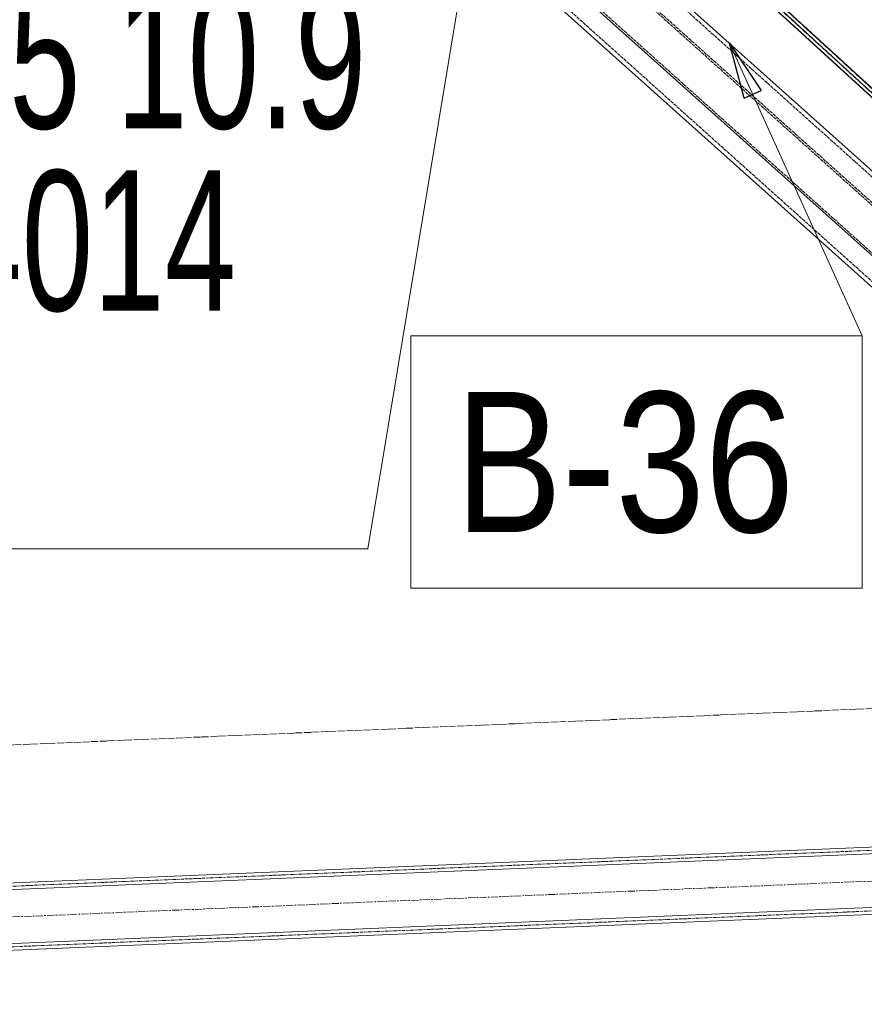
# Model space of a CAD drawing. Header units: millimetres. Extents: x -15129 to 9171, y -18789 to 5877.
# Tile 172 of 256: x -11290 to -10537, y -3366 to -2488. Entities that reach past the tile are written whole.
import ezdxf

# ---------------------------------------------------------------- set-up
doc = ezdxf.new("R2010")
doc.units = ezdxf.units.MM
for name, pattern in [('ACAD_ISO02W100', [15, 12, -3]), ('ACAD_ISO04W100', [30, 24, -3, 0, -3]), ('CENTER', [50.8, 31.75, -6.35, 6.35, -6.35])]:
    doc.linetypes.add(name, pattern=pattern)
for name, color, linetype in [('AS_Belki', 145, 'Continuous'), ('AS_DIM_ON', 7, 'Continuous'), ('AS_Siatki', 72, 'Continuous')]:
    doc.layers.add(name, color=color, linetype=linetype)
doc.styles.add('Arial Narrow', font='ARIALN.TTF', dxfattribs={"height": 5})

msp = doc.modelspace()

# ---------------------------------------------------------------- linework, layer by layer
at = {"color": 0, "linetype": 'ByBlock', "lineweight": -2}
for p, q in [((-10644.24, -2557.76), (-10657.31, -2508.78)), ((-10657.31, -2508.78), (-10629.06, -2550.87)), ((-10644.24, -2557.76), (-10629.06, -2550.87))]:
    msp.add_line(p, q, dxfattribs=at)
at = {"color": 7, "lineweight": 13}
msp.add_line((-10657.31, -2508.78), (-10538.96, -2769.66), dxfattribs=at)
at = {"color": 5, "linetype": 'CENTER', "lineweight": 13, "ltscale": 0.2}
msp.add_line((-13164.01, -3365.87, 76020), (-9786.31, -3224.99, 38010), dxfattribs=at)
at = {"color": 7, "lineweight": 13}
msp.add_lwpolyline([(-10941.4, -2994.66), (-10538.96, -2994.66), (-10538.96, -2769.66), (-10941.4, -2769.66), (-10941.4, -2994.66)], dxfattribs=at)
at = {"layer": 'AS_Belki', "color": 84, "linetype": 'ACAD_ISO02W100', "lineweight": 13, "ltscale": 0.25}
for p, q in [((-11996.27, -1207.22), (-9914.24, -3112.56)), ((-11996.11, -1211.45), (-9918.5, -3112.74)), ((-11954.54, -1245.72), (-9956.85, -3073.87)), ((-10837.8, -2271.72), (-9954.38, -3080.17)), ((-9954.61, -3075.91), (-10833.56, -2271.54)), ((-10836.21, -2376.54), (-10078.21, -3055.92)), ((-10051.31, -3057.1), (-10808.41, -2378.53)), ((-10818.99, -2394.35), (-10078.29, -3058.22)), ((-10837.73, -2420.21), (-10079.73, -3099.59)), ((-10838.08, -2445.2), (-10360.09, -2873.61)), ((-11944.57, -3287.56), (-9888.61, -3201.81)), ((-11942.32, -3341.51), (-9886.36, -3255.76))]:
    msp.add_line(p, q, dxfattribs=at)
at = {"layer": 'AS_Belki', "color": 145, "linetype": 'Continuous', "lineweight": 13, "ltscale": 0.25}
for p, q in [((-10842.05, -2271.89), (-9956.39, -3082.39)), ((-9920.51, -3114.97), (-10841.78, -2271.88)), ((-9912, -3114.59), (-10833.25, -2271.53)), ((-10048.23, -3054.67), (-10806.24, -2375.29)), ((-10837.81, -2422.51), (-10079.81, -3101.89)), ((-10840.59, -2448.13), (-10374.27, -2866.08)), ((-11950.44, -3290.8), (-9882.49, -3204.55)), ((-11944.7, -3284.56), (-9966.5, -3202.05)), ((-11948.44, -3338.76), (-9880.49, -3252.51)), ((-11868.2, -3341.42), (-9886.23, -3258.76))]:
    msp.add_line(p, q, dxfattribs=at)
at = {"layer": 'AS_DIM_ON', "color": 7, "lineweight": 13}
msp.add_lwpolyline([(-10889.61, -2416.05), (-10979.68, -2959.71), (-11763.1, -2959.71)], dxfattribs=at)
at = {"layer": 'AS_Siatki', "color": 20, "linetype": 'ACAD_ISO04W100', "lineweight": 13, "ltscale": 0.25}
msp.add_line((-12175.6, -3171.88), (-430.46, -2673.89), dxfattribs=at)

# ---------------------------------------------------------------- texts
at = {"color": 7, "lineweight": 13, "style": 'Arial Narrow'}
msp.add_text('B-36', height=125, dxfattribs=at).set_placement((-10901.97, -2944.66))
at = {"layer": 'AS_DIM_ON', "color": 7, "lineweight": 13, "style": 'Arial Narrow', "width": 0.8}
for s, p in [('4xM10x45 10.9', (-11764.4, -2584.71)), ('EN ISO 4014', (-11772.18, -2747.21))]:
    msp.add_text(s, height=125, dxfattribs=at).set_placement(p)

doc.saveas('drawing.dxf')
